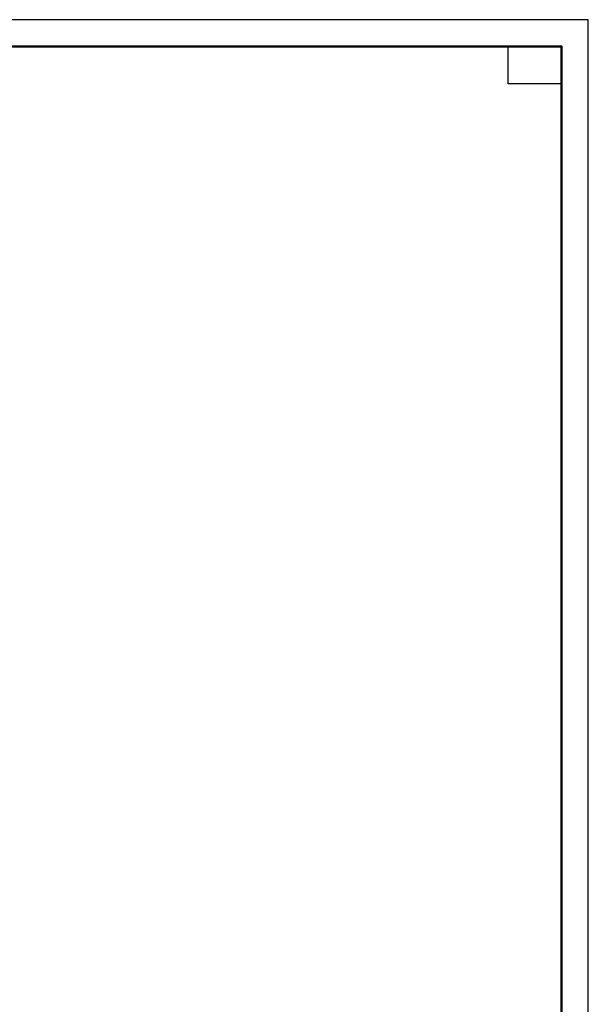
# Model space of a CAD drawing. Header units: millimetres. Extents: x 0 to 42000, y 0 to 29700.
# Tile 12 of 12: x 31354 to 42000, y 11274 to 29700. Entities that reach past the tile are written whole.
import ezdxf

# ---------------------------------------------------------------- set-up
doc = ezdxf.new("R2010")
doc.units = ezdxf.units.MM
doc.layers.add('Standard', color=7, linetype='Continuous', lineweight=25)

msp = doc.modelspace()

# ---------------------------------------------------------------- linework, layer by layer
at = {"layer": 'Standard', "color": 7, "linetype": 'Continuous', "lineweight": 35, "transparency": 33554687}
for p, q in [((41500, 27600), (41500, 20500)), ((41500, 27200), (41500, 20100))]:
    msp.add_line(p, q, dxfattribs=at)
at = {"layer": 'Standard', "color": 7, "linetype": 'Continuous', "lineweight": 50, "transparency": 33554687}
msp.add_line((41500, 27100), (41500, 23200), dxfattribs=at)
at = {"layer": 'Standard', "color": 7, "linetype": 'Continuous', "lineweight": 25, "transparency": 33554687}
for points in [[(0, 0), (42000, 0), (42000, 29700), (0, 29700), (0, 0)], [(41500, 29200), (41500, 28500), (40500, 28500), (40500, 29200), (41500, 29200)]]:
    msp.add_lwpolyline(points, close=True, dxfattribs=at)
at = {"layer": 'Standard', "color": 7, "linetype": 'Continuous', "lineweight": 50, "transparency": 33554687}
msp.add_lwpolyline([(2000, 29200), (41500, 29200), (41500, 500), (2000, 500), (2000, 29200)], close=True, dxfattribs=at)
at = {"layer": 'Standard', "color": 251, "linetype": 'Continuous', "lineweight": 13, "true_color": 0x656565, "transparency": 33554687}
msp.add_lwpolyline([(41500, 29200), (2000, 29200), (2000, 6000), (41500, 6000), (41500, 29200)], dxfattribs=at)

doc.saveas('drawing.dxf')
